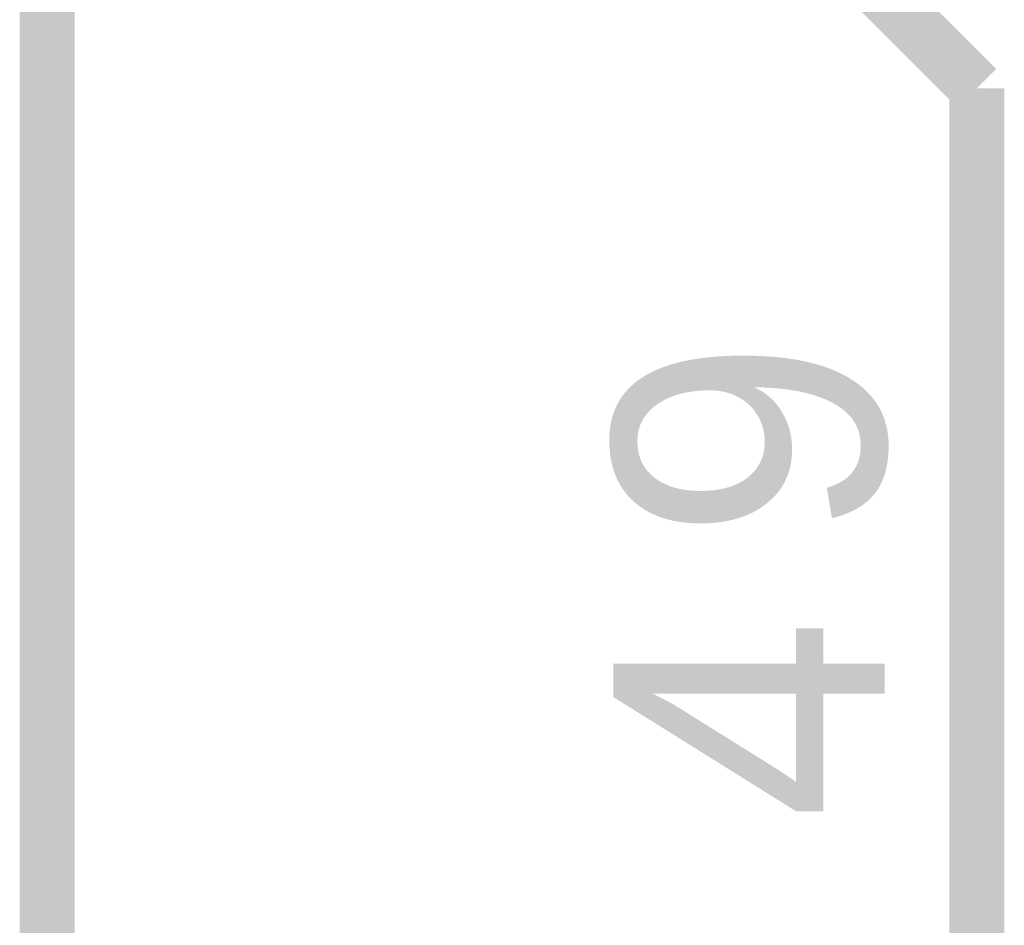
# Model space of a CAD drawing. Extents: x 0 to 22, y 0 to 17.
# Tile 7 of 56: x 4.495 to 4.707, y 11.52 to 11.715. Entities that reach past the tile are written whole.
import ezdxf

# ---------------------------------------------------------------- set-up
doc = ezdxf.new("R2010")
doc.units = 0
doc.layers.add('SHEET', color=255, linetype='CONTINUOUS')

msp = doc.modelspace()

# ---------------------------------------------------------------- linework, layer by layer
at = {"layer": 'SHEET', "const_width": 0.0118}
for points in [[(4.50049, 12.69992), (4.50049, 11)], [(4.7006, 11.69992), (4.60065, 11.79987)], [(4.7006, 10.39983), (4.7006, 11.69992)]]:
    msp.add_lwpolyline(points, dxfattribs=at)

# ---------------------------------------------------------------- texts
at = {"layer": 'SHEET'}
for s, p in [('9', (4.68078, 11.60267)), ('4', (4.68078, 11.54257))]:
    msp.add_text(s, height=0.05843, rotation=90, dxfattribs=at).set_placement(p)

doc.saveas('drawing.dxf')
